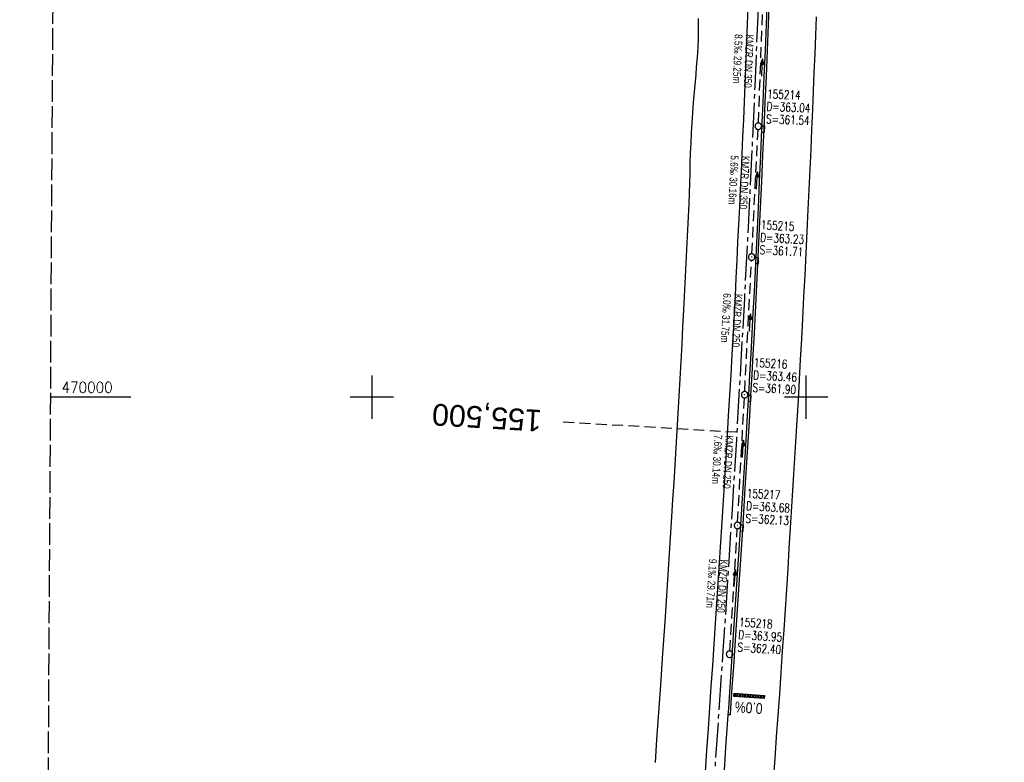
# Model space of a CAD drawing. Extents: x 510563 to 513920, y 467229 to 478797.
# Tile 7 of 67: x 511019 to 511246, y 469916 to 470087. Entities that reach past the tile are written whole.
import ezdxf
from ezdxf.enums import TextEntityAlignment as Align

# ---------------------------------------------------------------- set-up
doc = ezdxf.new("R2010")
doc.units = 0
doc.header["$LTSCALE"] = 10
doc.header["$MEASUREMENT"] = 0
for name, pattern in [('ACHSE', [5.5, 4, -0.5, 0.5, -0.5]), ('LT00', [0]), ('LT14', [0.6, 0.5, -0.1]), ('LT17', [0.15, 0.1, -0.05]), ('STRICHLINIE2', [0.375, 0.25, -0.125])]:
    doc.linetypes.add(name, pattern=pattern)
doc.layers.get('0').update_dxf_attribs({"linetype": 'LT00'})
for name, color, linetype in [('-AX-020', 250, 'ACHSE'), ('-Halt-Pfeil', 4, 'LT00'), ('-Haltung', 7, 'STRICHLINIE2'), ('-Haltungsbeschriftung', 140, 'LT00'), ('-QUE-20O', 11, 'LT00'), ('-Schachtbeschriftung', 5, 'LT00'), ('-ST-20', 30, 'LT17'), ('V97_AFBR_BAB', 250, 'LT00'), ('V97_KA_PRUF', 182, 'LT00'), ('V97_RASTER', 250, 'LT00'), ('V97_RINNE', 182, 'LT00'), ('V97_SINKK', 182, 'LT00')]:
    doc.layers.add(name, color=color, linetype=linetype)
doc.layers.add('-BLATT_97-RAND', color=7, linetype='LT14', plot=False)
doc.styles.add('Beschrift', font='ARIAL.TTF')
doc.styles.add('Haltungsbeschriftung', font='ARIAL.TTF', dxfattribs={"width": 0.75})
doc.styles.add('schachtbeschriftung', font='romans.shx', dxfattribs={"width": 0.75, "height": 2})
doc.styles.get("Standard").update_dxf_attribs({"font": 'romans.shx'})

# ---------------------------------------------------------------- blocks, each defined once
blk = doc.blocks.new('SYMB0652')
at = {"color": 0, "linetype": 'ByBlock'}
blk.add_lwpolyline([(-0.15, -0.075), (0.15, -0.075), (0.15, 0.075), (-0.15, 0.075), (-0.15, -0.075)], dxfattribs=at)
blk = doc.blocks.new('SYMB0003')
at = {"color": 0, "linetype": 'ByBlock'}
for p, q in [((-0.015712, 0), (0.010166, 0.012015)), ((0, -0.021257), (-0.015712, 0)), ((0.010166, 0.012015), (0, -0.021257))]:
    blk.add_line(p, q, dxfattribs=at)
for points in [[(-0.031395, 0.499013), (-0.093691, 0.491144), (-0.154509, 0.475528), (-0.21289, 0.452414), (-0.267913, 0.422164), (-0.318712, 0.385257), (-0.364484, 0.342274), (-0.404509, 0.293893), (-0.438154, 0.240877), (-0.464888, 0.184062), (-0.484292, 0.124345), (-0.496058, 0.062667), (-0.5, 0)], [(-0.5, 0), (-0.496058, -0.062667), (-0.484292, -0.124345), (-0.464888, -0.184062), (-0.438154, -0.240877), (-0.404509, -0.293893), (-0.364485, -0.342274), (-0.318712, -0.385257), (-0.267914, -0.422164), (-0.21289, -0.452414), (-0.154509, -0.475529), (-0.093691, -0.491144), (-0.031395, -0.499014), (0.031395, -0.499014)], [(0.5, 0), (0.496057, 0.062667), (0.484292, 0.124345), (0.464888, 0.184062), (0.438153, 0.240877), (0.404509, 0.293893), (0.364484, 0.342274), (0.318712, 0.385257), (0.267913, 0.422164), (0.21289, 0.452414), (0.154509, 0.475528), (0.093691, 0.491144), (0.031395, 0.499013), (-0.031395, 0.499013)], [(0.031395, -0.499014), (0.093691, -0.491144), (0.154509, -0.475529), (0.21289, -0.452414), (0.267914, -0.422164), (0.318712, -0.385257), (0.364485, -0.342274), (0.404509, -0.293893), (0.438154, -0.240877), (0.464889, -0.184062), (0.484292, -0.124345), (0.496058, -0.062667), (0.5, 0)]]:
    blk.add_lwpolyline(points, dxfattribs=at)
blk = doc.blocks.new('SYMB0070')
at = {"color": 0, "linetype": 'ByBlock'}
for p, q in [((-0.5, 0), (0.2, 0)), ((0.5, 0), (0.2, 0.1)), ((0.2, 0.1), (0.2, 0)), ((0.468, 0), (0.21, 0.086)), ((0.21, 0.086), (0.21, -0.086)), ((0.21, -0.086), (0.468, 0)), ((0.22, -0.072), (0.437, 0)), ((0.23, -0.058), (0.405, 0)), ((0.24, -0.045), (0.374, 0)), ((0.342, 0), (0.25, 0.031)), ((0.25, 0.031), (0.25, -0.031)), ((0.25, -0.031), (0.342, 0)), ((0.26, -0.017), (0.31, 0)), ((0.27, -0.003), (0.279, 0))]:
    blk.add_line(p, q, dxfattribs=at)
for points in [[(0.2, 0), (0.2, -0.1), (0.5, 0)], [(0.437, 0), (0.22, 0.072), (0.22, -0.072)], [(0.405, 0), (0.23, 0.058), (0.23, -0.058)], [(0.374, 0), (0.24, 0.045), (0.24, -0.045)], [(0.31, 0), (0.26, 0.017), (0.26, -0.017)], [(0.279, 0), (0.27, 0.003), (0.27, -0.003)]]:
    blk.add_lwpolyline(points, dxfattribs=at)

msp = doc.modelspace()

# ---------------------------------------------------------------- linework, layer by layer
at = {"layer": '-AX-020', "ltscale": 0.2, "flags": 128}
msp.add_lwpolyline([(513881.72, 478796.97), (513877.87, 478787.35), (513870.37, 478768.8), (513862.79, 478750.28), (513855.14, 478731.79), (513847.41, 478713.32), (513839.61, 478694.89), (513831.74, 478676.49), (513823.79, 478658.13), (513815.77, 478639.79), (513807.68, 478621.49), (513799.51, 478603.22), (513791.27, 478584.98), (513782.96, 478566.77), (513774.58, 478548.6), (513766.12, 478530.46), (513757.59, 478512.36), (513748.99, 478494.29), (513740.31, 478476.25), (513731.57, 478458.25), (513722.75, 478440.29), (513713.86, 478422.36), (513704.9, 478404.46), (513695.86, 478386.6), (513686.76, 478368.78), (513677.58, 478351), (513668.34, 478333.25), (513659.02, 478315.54), (513649.63, 478297.86), (513640.17, 478280.23), (513630.64, 478262.63), (513621.04, 478245.07), (513611.37, 478227.54), (513601.63, 478210.06), (513591.82, 478192.62), (513586.74, 478183.65), (513576.83, 478166.26), (513566.85, 478148.92), (513556.8, 478131.61), (513546.69, 478114.34), (513536.51, 478097.1), (513526.28, 478079.91), (513515.99, 478062.74), (513505.64, 478045.61), (513495.23, 478028.52), (513484.78, 478011.45), (513474.27, 477994.42), (513463.71, 477977.42), (513453.11, 477960.45), (513442.46, 477943.5), (513431.76, 477926.59), (513421.03, 477909.7), (513410.25, 477892.84), (513399.43, 477876), (513388.58, 477859.18), (513377.69, 477842.39), (513366.77, 477825.62), (513355.82, 477808.87), (513344.83, 477792.14), (513333.82, 477775.43), (513322.78, 477758.74), (513311.72, 477742.06), (513300.63, 477725.4), (513289.52, 477708.75), (513278.39, 477692.12), (513267.24, 477675.5), (513256.08, 477658.89), (513244.9, 477642.29), (513233.71, 477625.7), (513222.5, 477609.12), (513211.29, 477592.54), (513200.07, 477575.97), (513188.84, 477559.41), (513177.6, 477542.84), (513166.37, 477526.28), (513154.8, 477509.24), (513142.5, 477491.11), (513130.2, 477472.99), (513117.9, 477454.86), (513105.61, 477436.73), (513093.33, 477418.59), (513081.06, 477400.44), (513068.81, 477382.28), (513056.57, 477364.12), (513044.34, 477345.94), (513032.14, 477327.75), (513019.96, 477309.55), (513007.8, 477291.33), (512995.67, 477273.09), (512983.57, 477254.83), (512971.49, 477236.55), (512959.45, 477218.25), (512947.45, 477199.93), (512935.48, 477181.58), (512923.55, 477163.21), (512911.66, 477144.81), (512899.82, 477126.38), (512888.03, 477107.93), (512876.28, 477089.44), (512864.58, 477070.92), (512852.94, 477052.36), (512841.35, 477033.77), (512829.82, 477015.15), (512818.35, 476996.49), (512806.94, 476977.79), (512795.6, 476959.05), (512789.64, 476949.14), (512778.41, 476930.34), (512767.24, 476911.5), (512756.13, 476892.61), (512745.1, 476873.69), (512734.14, 476854.72), (512723.25, 476835.72), (512712.42, 476816.68), (512701.67, 476797.59), (512690.98, 476778.47), (512680.37, 476759.31), (512669.82, 476740.11), (512659.35, 476720.87), (512648.95, 476701.6), (512638.61, 476682.28), (512628.35, 476662.93), (512618.16, 476643.54), (512608.04, 476624.11), (512597.99, 476604.65), (512588.01, 476585.15), (512578.1, 476565.61), (512568.26, 476546.04), (512558.5, 476526.43), (512548.8, 476506.79), (512539.18, 476487.11), (512529.63, 476467.4), (512520.15, 476447.65), (512510.75, 476427.87), (512501.42, 476408.05), (512492.16, 476388.2), (512482.97, 476368.31), (512473.85, 476348.4), (512464.81, 476328.44), (512455.84, 476308.46), (512446.94, 476288.44), (512438.12, 476268.39), (512429.37, 476248.31), (512420.69, 476228.2), (512412.09, 476208.05), (512403.56, 476187.88), (512395.11, 476167.67), (512386.72, 476147.43), (512378.42, 476127.17), (512370.18, 476106.87), (512362.02, 476086.54), (512353.94, 476066.18), (512345.92, 476045.79), (512337.99, 476025.38), (512330.13, 476004.93), (512322.34, 475984.46), (512314.63, 475963.96), (512306.99, 475943.43), (512299.43, 475922.87), (512291.94, 475902.28), (512284.53, 475881.67), (512277.19, 475861.03), (512269.93, 475840.36), (512262.74, 475819.67), (512255.63, 475798.95), (512248.6, 475778.21), (512241.64, 475757.44), (512234.76, 475736.64), (512227.95, 475715.82), (512221.22, 475694.97), (512214.57, 475674.11), (512207.99, 475653.21), (512201.49, 475632.29), (512200.13, 475627.89), (512194.28, 475608.79), (512188.5, 475589.67), (512182.78, 475570.54), (512177.14, 475551.38), (512171.56, 475532.2), (512166.05, 475513.01), (512160.62, 475493.79), (512155.26, 475474.55), (512149.97, 475455.29), (512148.09, 475448.36), (512142.91, 475429.07), (512137.8, 475409.77), (512132.78, 475390.44), (512127.83, 475371.09), (512122.96, 475351.72), (512118.16, 475332.33), (512113.45, 475312.92), (512108.81, 475293.5), (512104.25, 475274.06), (512099.76, 475254.59), (512095.36, 475235.11), (512091.03, 475215.62), (512086.78, 475196.1), (512082.61, 475176.57), (512078.52, 475157.02), (512074.51, 475137.46), (512070.57, 475117.88), (512066.72, 475098.28), (512063.24, 475080.25), (512059.53, 475060.62), (512055.9, 475040.98), (512052.34, 475021.33), (512048.86, 475001.67), (512045.44, 474981.99), (512042.08, 474962.3), (512038.79, 474942.6), (512035.56, 474922.89), (512032.39, 474903.18), (512029.27, 474883.45), (512026.2, 474863.71), (512023.18, 474843.97), (512020.21, 474824.22), (512017.28, 474804.47), (512014.39, 474784.7), (512011.54, 474764.94), (512008.73, 474745.16), (512005.95, 474725.39), (512003.2, 474705.61), (512000.47, 474685.82), (511997.78, 474666.03), (511995.1, 474646.24), (511992.44, 474626.45), (511989.8, 474606.65), (511987.17, 474586.85), (511984.55, 474567.05), (511981.94, 474547.25), (511979.34, 474527.45), (511976.74, 474507.69), (511975.13, 474495.38), (511973.48, 474482.82), (511971.82, 474470.25), (511970.17, 474457.69), (511968.51, 474445.13), (511966.84, 474432.57), (511965.15, 474420.02), (511963.46, 474407.46), (511961.75, 474394.91), (511960.03, 474382.35), (511958.28, 474369.81), (511956.52, 474357.26), (511954.73, 474344.72), (511952.92, 474332.18), (511951.08, 474319.64), (511949.21, 474307.11), (511947.31, 474294.58), (511945.38, 474282.06), (511943.41, 474269.55), (511941.4, 474257.04), (511939.35, 474244.53), (511937.27, 474232.04), (511935.14, 474219.55), (511932.96, 474207.07), (511930.74, 474194.59), (511928.46, 474182.13), (511926.14, 474169.68), (511923.76, 474157.23), (511921.32, 474144.8), (511918.83, 474132.38), (511916.28, 474119.97), (511913.66, 474107.57), (511910.98, 474095.19), (511908.24, 474082.82), (511905.43, 474070.46), (511902.54, 474058.13), (511899.59, 474045.81), (511896.56, 474033.5), (511893.47, 474021.26), (511890.29, 474009), (511887.03, 473996.75), (511883.7, 473984.53), (511880.29, 473972.33), (511876.8, 473960.15), (511873.23, 473947.99), (511869.59, 473935.86), (511865.87, 473923.74), (511862.08, 473911.66), (511858.21, 473899.59), (511854.26, 473887.55), (511850.24, 473875.54), (511846.14, 473863.55), (511841.96, 473851.59), (511837.71, 473839.65), (511833.39, 473827.75), (511828.99, 473815.86), (511824.51, 473804.01), (511819.96, 473792.19), (511815.33, 473780.39), (511810.64, 473768.63), (511805.86, 473756.89), (511801.02, 473745.18), (511796.09, 473733.51), (511791.1, 473721.87), (511786.03, 473710.25), (511780.89, 473698.68), (511775.67, 473687.13), (511770.39, 473675.61), (511765.03, 473664.13), (511759.6, 473652.69), (511754.09, 473641.28), (511748.51, 473629.9), (511742.87, 473618.56), (511737.15, 473607.25), (511731.36, 473595.99), (511725.49, 473584.75), (511719.56, 473573.56), (511713.56, 473562.4), (511707.48, 473551.28), (511701.34, 473540.2), (511695.13, 473529.16), (511688.84, 473518.16), (511682.49, 473507.2), (511676.07, 473496.28), (511669.58, 473485.39), (511663.02, 473474.55), (511656.39, 473463.76), (511649.7, 473453), (511642.94, 473442.29), (511636.1, 473431.62), (511629.21, 473420.99), (511622.24, 473410.41), (511615.21, 473399.87), (511608.11, 473389.37), (511600.95, 473378.92), (511593.72, 473368.52), (511586.42, 473358.16), (511579.06, 473347.85), (511571.64, 473337.58), (511564.15, 473327.36), (511556.59, 473317.19), (511548.97, 473307.07), (511541.29, 473297), (511533.54, 473286.97), (511525.74, 473276.99), (511517.86, 473267.07), (511509.93, 473257.19), (511501.93, 473247.36), (511493.87, 473237.58), (511485.75, 473227.86), (511477.57, 473218.19), (511475.55, 473215.81), (511467.29, 473206.2), (511458.98, 473196.64), (511450.61, 473187.13), (511442.18, 473177.67), (511433.71, 473168.25), (511425.19, 473158.87), (511416.62, 473149.54), (511408.01, 473140.24), (511399.37, 473130.98), (511390.68, 473121.76), (511381.96, 473112.57), (511373.2, 473103.41), (511364.42, 473094.28), (511355.61, 473085.17), (511346.77, 473076.1), (511337.91, 473067.04), (511329.03, 473058), (511320.13, 473048.99), (511311.22, 473039.98), (511302.29, 473031), (511293.34, 473022.02), (511284.39, 473013.05), (511275.44, 473004.09), (511266.47, 472995.14), (511255.91, 472984.59), (511236.79, 472965.5), (511230.18, 472958.9), (511223.57, 472952.29), (511216.96, 472945.68), (511210.37, 472939.06), (511203.78, 472932.43), (511197.22, 472925.79), (511190.66, 472919.13), (511184.13, 472912.44), (511177.62, 472905.74), (511171.14, 472899.01), (511164.68, 472892.25), (511158.26, 472885.46), (511151.88, 472878.64), (511145.53, 472871.79), (511139.22, 472864.89), (511132.96, 472857.96), (511126.75, 472850.98), (511120.58, 472843.95), (511114.48, 472836.88), (511109.32, 472830.82), (511103.32, 472823.65), (511097.39, 472816.44), (511091.51, 472809.17), (511085.7, 472801.85), (511079.95, 472794.49), (511074.26, 472787.07), (511068.64, 472779.61), (511063.08, 472772.1), (511057.59, 472764.54), (511052.16, 472756.93), (511046.8, 472749.28), (511041.5, 472741.58), (511036.27, 472733.84), (511031.1, 472726.05), (511026.01, 472718.22), (511020.98, 472710.35), (511016.01, 472702.43), (511011.12, 472694.47), (511006.29, 472686.47), (511001.53, 472678.43), (510996.84, 472670.35), (510992.22, 472662.22), (510987.67, 472654.06), (510983.19, 472645.86), (510978.78, 472637.62), (510974.44, 472629.35), (510970.17, 472621.04), (510965.98, 472612.69), (510961.85, 472604.3), (510957.8, 472595.88), (510953.82, 472587.43), (510949.91, 472578.94), (510946.07, 472570.42), (510942.31, 472561.87), (510938.62, 472553.28), (510935.01, 472544.67), (510931.46, 472536.02), (510928, 472527.34), (510924.6, 472518.64), (510921.29, 472509.9), (510918.04, 472501.14), (510914.87, 472492.35), (510911.78, 472483.53), (510908.76, 472474.69), (510905.82, 472465.82), (510902.96, 472456.92), (510900.17, 472448), (510897.45, 472439.06), (510894.82, 472430.1), (510892.26, 472421.11), (510889.78, 472412.1), (510887.37, 472403.07), (510885.04, 472394.02), (510882.79, 472384.95), (510880.62, 472375.87), (510878.53, 472366.76), (510876.51, 472357.64), (510874.57, 472348.49), (510872.71, 472339.34), (510870.93, 472330.16), (510869.23, 472320.98), (510867.6, 472311.77), (510866.06, 472302.56), (510864.59, 472293.33), (510863.2, 472284.09), (510861.89, 472274.84), (510860.67, 472265.57), (510859.52, 472256.3), (510858.45, 472247.02), (510857.45, 472237.73), (510856.54, 472228.43), (510855.71, 472219.12), (510854.96, 472209.81), (510854.29, 472200.49), (510853.7, 472191.16), (510853.18, 472181.83), (510852.75, 472172.5), (510852.4, 472163.16), (510852.13, 472153.82), (510851.93, 472144.48), (510851.82, 472135.13), (510851.79, 472125.79), (510851.84, 472116.44), (510851.96, 472107.1), (510852.01, 472104.71), (510852.24, 472095.37), (510852.54, 472086.03), (510852.93, 472076.69), (510853.39, 472067.36), (510853.92, 472058.03), (510854.53, 472048.71), (510855.21, 472039.39), (510855.96, 472030.07), (510856.78, 472020.77), (510857.67, 472011.46), (510858.63, 472002.17), (510859.65, 471992.88), (510860.73, 471983.6), (510861.88, 471974.33), (510863.09, 471965.06), (510864.36, 471955.8), (510865.69, 471946.55), (510867.08, 471937.31), (510868.53, 471928.08), (510870.02, 471918.86), (510871.58, 471909.64), (510873.18, 471900.44), (510874.84, 471891.24), (510876.54, 471882.05), (510878.3, 471872.88), (510880.1, 471863.71), (510881.95, 471854.55), (510883.84, 471845.4), (510885.78, 471836.26), (510887.76, 471827.12), (510889.78, 471818), (510891.83, 471808.88), (510893.93, 471799.78), (510896.06, 471790.68), (510898.23, 471781.59), (510900.44, 471772.51), (510902.67, 471763.44), (510904.94, 471754.37), (510907.24, 471745.32), (510909.57, 471736.27), (510911.93, 471727.22), (510914.31, 471718.19), (510916.72, 471709.16), (510919.15, 471700.14), (510921.61, 471691.12), (510924.09, 471682.11), (510926.59, 471673.11), (510929.1, 471664.11), (510931.64, 471655.12), (510934.19, 471646.13), (510936.76, 471637.14), (510939.34, 471628.16), (510941.94, 471619.19), (510944.55, 471610.22), (510947.17, 471601.25), (510949.8, 471592.28), (510952.43, 471583.31), (510955.08, 471574.35), (510957.73, 471565.39), (510960.38, 471556.43), (510963.04, 471547.47), (510967.7, 471531.77), (510970.25, 471523.2), (510975.26, 471506.32), (510980.27, 471489.44), (510985.27, 471472.57), (510990.27, 471455.68), (510995.25, 471438.8), (511000.21, 471421.91), (511005.16, 471405.01), (511010.09, 471388.11), (511014.99, 471371.2), (511019.86, 471354.28), (511024.7, 471337.36), (511029.51, 471320.42), (511034.28, 471303.47), (511039.01, 471286.52), (511043.7, 471269.55), (511048.34, 471252.56), (511052.93, 471235.57), (511057.46, 471218.56), (511061.95, 471201.53), (511066.37, 471184.49), (511070.73, 471167.43), (511075.02, 471150.36), (511079.24, 471133.27), (511083.39, 471116.16), (511086.57, 471102.84), (511090.59, 471085.7), (511094.53, 471068.54), (511098.39, 471051.37), (511102.17, 471034.17), (511105.87, 471016.96), (511109.5, 470999.73), (511113.05, 470982.49), (511116.52, 470965.23), (511119.91, 470947.95), (511123.22, 470930.66), (511126.45, 470913.36), (511129.61, 470896.04), (511132.69, 470878.7), (511135.68, 470861.35), (511138.6, 470843.99), (511141.44, 470826.62), (511144.2, 470809.23), (511146.88, 470791.83), (511149.49, 470774.42), (511152.01, 470757), (511154.45, 470739.56), (511156.82, 470722.12), (511159.1, 470704.66), (511161.31, 470687.19), (511163.44, 470669.72), (511165.49, 470652.23), (511165.64, 470650.9), (511167.87, 470631.02), (511170.03, 470611.14), (511172.1, 470591.25), (511174.1, 470571.35), (511176.01, 470551.44), (511177.85, 470531.52), (511179.53, 470512.55), (511180.88, 470496.34), (511182.16, 470480.14), (511183.36, 470463.92), (511184.48, 470447.7), (511185.52, 470431.48), (511186.48, 470415.25), (511187.36, 470399.01), (511188.16, 470382.77), (511188.88, 470366.53), (511189.52, 470350.29), (511190.08, 470334.04), (511190.56, 470317.79), (511190.96, 470301.53), (511191.28, 470285.28), (511191.52, 470269.02), (511191.68, 470252.76), (511191.76, 470236.51), (511191.77, 470220.25), (511191.69, 470203.99), (511191.53, 470187.73), (511191.29, 470171.47), (511191.24, 470169.01), (511190.91, 470152.75), (511190.5, 470136.5), (511190.02, 470120.25), (511189.47, 470104), (511188.85, 470087.75), (511188.17, 470071.51), (511187.43, 470055.27), (511186.63, 470039.03), (511185.78, 470022.79), (511184.88, 470006.56), (511183.93, 469990.33), (511182.94, 469974.1), (511181.91, 469957.87), (511180.85, 469941.65), (511179.74, 469925.43), (511178.61, 469909.21), (511177.46, 469892.99), (511176.28, 469876.78), (511175.08, 469860.56), (511173.86, 469844.35), (511172.63, 469828.14), (511171.39, 469811.93), (511170.14, 469795.72), (511168.85, 469778.99), (511030.96, 467993.35), (511029.42, 467973.41), (511027.88, 467953.47), (511026.35, 467933.52), (511024.83, 467913.58), (511023.32, 467893.64), (511021.83, 467873.7), (511020.35, 467853.75), (511018.9, 467833.8), (511017.47, 467813.85), (511016.06, 467793.9), (511014.69, 467773.95), (511013.35, 467754), (511012.05, 467734.04), (511010.78, 467714.08), (511009.56, 467694.12), (511008.38, 467674.15), (511007.25, 467654.18), (511006.18, 467634.21), (511005.15, 467614.24), (511004.19, 467594.26), (511003.28, 467574.28), (511002.44, 467554.3), (511001.67, 467534.31), (511000.96, 467514.33), (511000.33, 467494.34), (510999.77, 467474.34), (510999.56, 467465.71), (510999.11, 467445.71), (510998.75, 467425.72), (510998.46, 467405.72), (510998.26, 467385.72), (510998.14, 467365.72), (510998.09, 467345.72), (510998.13, 467325.72), (510998.24, 467305.72), (510998.44, 467285.72), (510998.71, 467265.72), (510999.07, 467245.73), (510999.43, 467229.16)], dxfattribs=at)
at = {"layer": '-BLATT_97-RAND'}
msp.add_lwpolyline([(511028.4, 470402.97), (511022.89, 469477.99), (511309.88, 469476.28), (511315.39, 470401.26), (511028.4, 470402.97)], dxfattribs=at)
at = {"layer": '-Haltung'}
for p, q in [((511189, 470063.13), (511190.07, 470090.86)), ((511187.5, 470033), (511188.93, 470061.63)), ((511185.86, 470001.3), (511187.42, 470031.51)), ((511184.22, 469971.2), (511185.78, 469999.8)), ((511182.41, 469941.55), (511184.14, 469969.71))]:
    msp.add_line(p, q, dxfattribs=at)
at = {"layer": '-QUE-20O'}
for p, q in [((511183.45, 469931.8), (511183.4, 469931.1)), ((511183.7, 469931.08), (511183.75, 469931.78)), ((511184.05, 469931.76), (511184, 469931.06)), ((511184.3, 469931.04), (511184.35, 469931.73)), ((511184.65, 469931.71), (511184.6, 469931.02)), ((511184.9, 469931), (511184.95, 469931.69)), ((511185.24, 469931.67), (511185.2, 469930.98)), ((511185.5, 469930.95), (511185.54, 469931.65)), ((511185.84, 469931.63), (511185.8, 469930.93)), ((511186.1, 469930.91), (511186.14, 469931.61)), ((511186.44, 469931.59), (511186.39, 469930.89)), ((511186.69, 469930.87), (511186.74, 469931.57)), ((511187.04, 469931.55), (511186.99, 469930.85)), ((511187.29, 469930.83), (511187.34, 469931.53)), ((511187.64, 469931.51), (511187.59, 469930.81)), ((511187.89, 469930.79), (511187.94, 469931.49)), ((511188.24, 469931.47), (511188.19, 469930.77)), ((511188.49, 469930.75), (511188.54, 469931.45)), ((511188.84, 469931.43), (511188.79, 469930.73)), ((511189.09, 469930.71), (511189.14, 469931.41)), ((511189.44, 469931.39), (511189.39, 469930.69)), ((511189.69, 469930.67), (511189.73, 469931.37)), ((511190.03, 469931.35), (511189.99, 469930.65)), ((511190.29, 469930.63), (511190.33, 469931.33))]:
    msp.add_line(p, q, dxfattribs=at)
msp.add_lwpolyline([(511183.34, 469931.1), (511183.39, 469931.8), (511190.37, 469931.32), (511190.32, 469930.63), (511183.34, 469931.1)], dxfattribs=at)
at = {"layer": '-ST-20', "ltscale": 2.5}
msp.add_line((511184.03, 469991.89), (511144.09, 469994.23), dxfattribs=at)
at = {"layer": 'V97_AFBR_BAB', "flags": 128}
for points in [[(511184.88, 470402.04), (511185, 470399.61), (511185.19, 470395.67), (511185.38, 470391.72), (511185.57, 470387.78), (511185.75, 470383.84), (511185.94, 470379.69), (511186.13, 470375.54), (511186.32, 470371.39), (511186.51, 470367.24), (511186.69, 470363.09), (511186.86, 470358.94), (511187.04, 470354.36), (511187.21, 470349.78), (511187.38, 470345.2), (511187.53, 470340.63), (511187.69, 470336.05), (511187.86, 470330.86), (511188.02, 470325.67), (511188.18, 470320.48), (511188.33, 470315.29), (511188.47, 470310.11), (511188.67, 470302.02), (511188.85, 470293.93), (511189.01, 470285.85), (511189.14, 470277.97), (511189.26, 470270.1), (511189.36, 470262.23), (511189.47, 470250.42), (511189.53, 470238.62), (511189.55, 470226.28), (511189.52, 470213.95), (511189.47, 470205.95), (511189.41, 470197.95), (511189.32, 470189.95), (511189.24, 470183.82), (511189.14, 470177.69), (511189.03, 470171.55), (511188.9, 470165.42), (511188.81, 470161.48), (511188.71, 470157.55), (511188.61, 470153.62), (511188.51, 470149.68), (511188.4, 470145.75), (511188.29, 470141.82), (511188.18, 470137.63), (511188.07, 470133.44), (511187.95, 470129.25), (511187.83, 470125.06), (511187.7, 470120.88), (511187.56, 470116.69), (511187.42, 470112.55), (511187.27, 470108.4), (511187.11, 470104.26), (511186.95, 470100.12), (511186.8, 470095.98), (511186.64, 470091.84), (511186.49, 470087.86), (511186.34, 470083.88), (511186.19, 470079.9), (511186.04, 470075.92), (511185.89, 470071.94), (511185.73, 470067.96), (511185.55, 470063.95), (511185.38, 470059.94), (511185.19, 470055.92), (511185.01, 470051.91), (511184.82, 470047.9), (511184.63, 470043.88), (511184.43, 470039.78), (511184.23, 470035.67), (511184.04, 470031.56), (511183.83, 470027.45), (511183.63, 470023.35), (511183.41, 470019.24), (511183.16, 470014.54), (511182.9, 470009.83), (511182.63, 470005.13), (511182.35, 470000.42), (511182.08, 469995.72), (511181.71, 469989.61), (511181.34, 469983.5), (511180.96, 469977.38), (511180.58, 469971.27), (511180.21, 469965.42), (511179.83, 469959.57), (511179.44, 469953.71), (511179.06, 469947.86), (511178.74, 469943.02), (511178.42, 469938.18), (511178.09, 469933.34), (511177.76, 469928.5), (511177.43, 469923.67), (511177.08, 469918.68), (511176.72, 469913.7), (511176.36, 469908.71), (511176, 469903.73), (511175.63, 469898.75), (511175.02, 469890.49), (511174.4, 469882.24), (511173.79, 469873.99), (511173.33, 469867.92), (511172.88, 469861.85), (511172.42, 469855.78), (511171.96, 469849.71), (511171.59, 469844.88), (511171.21, 469840.05), (511170.84, 469835.22), (511170.47, 469830.39), (511170.09, 469825.56), (511169.73, 469820.85), (511169.38, 469816.14), (511169.02, 469811.42), (511168.66, 469806.71), (511168.3, 469802), (511167.92, 469797.08), (511167.54, 469792.16), (511167.16, 469787.24), (511166.78, 469782.32), (511166.4, 469777.4), (511165.91, 469771.07), (511165.42, 469764.74), (511164.93, 469758.41), (511164.44, 469752.08), (511163.97, 469746), (511163.49, 469739.91), (511163.01, 469733.83), (511162.53, 469727.74), (511162.15, 469722.86), (511161.76, 469717.98), (511161.38, 469713.1), (511160.99, 469708.22), (511160.61, 469703.34), (511160.25, 469698.6), (511159.89, 469693.86), (511159.53, 469689.12), (511159.16, 469684.38), (511158.8, 469679.64), (511158.47, 469675.39), (511158.13, 469671.13), (511157.8, 469666.88), (511157.47, 469662.63), (511157.14, 469658.38), (511156.81, 469654.12), (511156.43, 469649.23), (511156.06, 469644.33), (511155.69, 469639.44), (511155.32, 469634.54), (511154.94, 469629.65), (511154.56, 469624.71), (511154.18, 469619.77), (511153.8, 469614.84), (511153.41, 469609.9), (511153.03, 469604.96), (511152.41, 469597), (511151.79, 469589.05), (511151.18, 469581.09), (511150.54, 469572.81), (511149.9, 469564.54), (511149.26, 469556.26), (511148.78, 469549.98), (511148.3, 469543.69), (511147.82, 469537.41), (511147.34, 469531.13), (511146.82, 469524.43), (511146.3, 469517.72), (511145.78, 469511.02), (511145.27, 469504.31), (511144.8, 469498.26), (511144.34, 469492.2), (511143.87, 469486.15), (511143.41, 469480.09), (511143.19, 469477.27)], [(511147.67, 469477.25), (511147.88, 469480), (511148.82, 469492.22), (511149.76, 469504.44), (511150.26, 469510.92), (511150.77, 469517.41), (511151.27, 469523.89), (511151.77, 469530.37), (511152.16, 469535.56), (511152.56, 469540.75), (511152.96, 469545.94), (511153.35, 469551.12), (511153.75, 469556.31), (511154.23, 469562.48), (511154.71, 469568.65), (511155.19, 469574.82), (511155.68, 469580.98), (511156.61, 469592.98), (511157.54, 469604.97), (511158.5, 469617.29), (511159.45, 469629.6), (511160.08, 469637.75), (511160.71, 469645.91), (511161.34, 469654.06), (511161.71, 469658.93), (511162.09, 469663.8), (511162.46, 469668.67), (511162.83, 469673.54), (511163.2, 469678.41), (511163.51, 469682.54), (511163.82, 469686.67), (511164.12, 469690.8), (511164.43, 469694.94), (511164.74, 469699.07), (511165.06, 469703.2), (511165.43, 469708.1), (511165.81, 469712.99), (511166.19, 469717.89), (511166.57, 469722.78), (511166.95, 469727.67), (511167.32, 469732.49), (511167.69, 469737.3), (511168.06, 469742.11), (511168.43, 469746.93), (511168.81, 469751.74), (511169.2, 469756.76), (511169.59, 469761.78), (511169.98, 469766.8), (511170.38, 469771.82), (511170.77, 469776.84), (511171.16, 469781.82), (511171.54, 469786.8), (511171.93, 469791.78), (511172.32, 469796.77), (511172.71, 469801.75), (511173.08, 469806.51), (511173.45, 469811.27), (511173.83, 469816.03), (511174.2, 469820.78), (511174.57, 469825.54), (511174.88, 469829.61), (511175.18, 469833.67), (511175.49, 469837.74), (511175.79, 469841.8), (511176.1, 469845.87), (511176.41, 469849.93), (511176.72, 469853.92), (511177.03, 469857.9), (511177.34, 469861.88), (511177.65, 469865.86), (511177.96, 469869.85), (511178.26, 469873.83), (511178.56, 469877.94), (511178.86, 469882.06), (511179.16, 469886.18), (511179.45, 469890.29), (511179.74, 469894.41), (511180.04, 469898.53), (511180.34, 469902.7), (511180.64, 469906.87), (511180.94, 469911.05), (511181.24, 469915.22), (511181.54, 469919.39), (511181.84, 469923.57), (511182.07, 469926.85)]]:
    msp.add_lwpolyline(points, dxfattribs=at)
at = {"layer": 'V97_AFBR_BAB'}
for points in [[(511165.28, 469915.85), (511165.66, 469921.13), (511166.03, 469926.41), (511166.54, 469933.69), (511167.04, 469940.97), (511167.52, 469948.25), (511167.84, 469953.08), (511168.16, 469957.91), (511168.47, 469962.75), (511168.78, 469967.58), (511169.09, 469972.42), (511169.34, 469976.39), (511169.6, 469980.36), (511169.84, 469984.33), (511170.09, 469988.31), (511170.33, 469992.28), (511170.56, 469996.26), (511170.78, 470000.23), (511171, 470004.21), (511171.21, 470008.19), (511171.42, 470012.17), (511171.63, 470016.15), (511171.84, 470020.13), (511172, 470023.19), (511172.17, 470026.25), (511172.33, 470029.31), (511172.49, 470032.37), (511172.64, 470035.43), (511172.79, 470038.48), (511172.92, 470041.54), (511173.04, 470044.59), (511173.11, 470046.91), (511173.19, 470049.23), (511173.26, 470051.55), (511173.33, 470053.87), (511173.41, 470056.19), (511173.5, 470058.51), (511173.61, 470060.83), (511173.73, 470063.16), (511173.88, 470065.49), (511174.05, 470067.82), (511174.19, 470069.44), (511174.34, 470071.06), (511174.49, 470072.68), (511174.64, 470074.3), (511174.78, 470075.92), (511174.91, 470077.54), (511175.03, 470079.16), (511175.12, 470080.77), (511175.19, 470082.38), (511175.23, 470083.99), (511175.22, 470085.6), (511175.18, 470087.2)], [(511192.5, 469911.86), (511192.85, 469916.8), (511193.2, 469921.74), (511193.55, 469926.68), (511193.9, 469931.61), (511194.25, 469936.55), (511194.59, 469941.49), (511194.92, 469946.43), (511195.23, 469951.11), (511195.53, 469955.8), (511195.83, 469960.49), (511196.12, 469965.18), (511196.41, 469969.87), (511196.8, 469976.06), (511197.18, 469982.24), (511197.55, 469988.43), (511197.92, 469994.62), (511198.2, 469999.3), (511198.47, 470003.98), (511198.73, 470008.66), (511198.99, 470013.34), (511199.24, 470018.02), (511199.5, 470023.06), (511199.75, 470028.09), (511200, 470033.12), (511200.24, 470038.15), (511200.48, 470043.18), (511200.7, 470047.79), (511200.92, 470052.4), (511201.13, 470057.02), (511201.34, 470061.63), (511201.53, 470066.24), (511201.71, 470070.5), (511201.88, 470074.76), (511202.04, 470079.02), (511202.2, 470083.28), (511202.35, 470087.54)]]:
    msp.add_lwpolyline(points, dxfattribs=at)
at = {"layer": 'V97_RASTER'}
for p, q in [((511100, 470005), (511100, 469995)), ((511200, 469995), (511200, 470005)), ((511044.52, 470000), (511026, 470000)), ((511105, 470000), (511095, 470000)), ((511205, 470000), (511195, 470000))]:
    msp.add_line(p, q, dxfattribs=at)
at = {"layer": 'V97_RINNE'}
msp.add_line((511182.56, 469926.82), (511182.07, 469926.85), dxfattribs=at)
for points in [[(511182.07, 469926.85), (511182.17, 469928.38), (511182.5, 469933.19), (511182.82, 469938), (511183.15, 469942.81), (511183.46, 469947.63), (511183.84, 469953.39), (511184.22, 469959.16), (511184.59, 469964.93), (511184.96, 469970.69), (511185.49, 469979.04), (511186, 469987.39), (511186.5, 469995.73), (511186.77, 470000.47), (511187.04, 470005.2), (511187.31, 470009.93), (511187.57, 470014.67), (511187.82, 470019.4), (511188.07, 470024.24), (511188.31, 470029.09), (511188.54, 470033.93), (511188.77, 470038.77), (511188.99, 470043.62), (511189.27, 470049.68), (511189.55, 470055.74), (511189.83, 470061.8), (511190.1, 470067.86), (511190.36, 470073.84), (511190.61, 470079.81), (511190.85, 470085.79), (511191.08, 470091.77)], [(511182.56, 469926.82), (511182.67, 469928.34), (511183, 469933.16), (511183.32, 469937.97), (511183.64, 469942.78), (511183.96, 469947.59), (511184.34, 469953.36), (511184.72, 469959.13), (511185.09, 469964.89), (511185.46, 469970.66), (511185.98, 469979.01), (511186.5, 469987.36), (511187, 469995.7), (511187.27, 470000.44), (511187.54, 470005.17), (511187.81, 470009.91), (511188.07, 470014.64), (511188.32, 470019.38), (511188.57, 470024.22), (511188.8, 470029.06), (511189.04, 470033.91), (511189.27, 470038.75), (511189.49, 470043.59), (511189.77, 470049.66), (511190.05, 470055.72), (511190.33, 470061.78), (511190.6, 470067.84), (511190.85, 470073.82), (511191.11, 470079.79), (511191.35, 470085.77), (511191.58, 470091.75)]]:
    msp.add_lwpolyline(points, dxfattribs=at)

# ---------------------------------------------------------------- block references
at = {"layer": '-Halt-Pfeil', "yscale": 4.000000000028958, "zscale": 4}
for p, xscale, rotation in [((511189.86, 470075.89), 3.999999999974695, 87.7806233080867), ((511188.7, 470049.9), 4.000000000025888, 87.13670330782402), ((511187.08, 470017.14), 4.000000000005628, 87.0457033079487), ((511185.46, 469988.08), 4.000000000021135, 86.87770330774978), ((511183.58, 469958.29), 3.999999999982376, 86.48896330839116)]:
    msp.add_blockref('SYMB0070', p, dxfattribs=dict(at, xscale=xscale, rotation=rotation))
at = {"layer": 'V97_KA_PRUF', "xscale": 1.500000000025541, "yscale": 1.500000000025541, "zscale": 1.5, "rotation": 269.6589033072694}
for p in [(511188.97, 470062.38), (511187.46, 470032.25), (511185.83, 470000.55), (511184.18, 469970.45), (511182.36, 469940.8)]:
    msp.add_blockref('SYMB0003', p, dxfattribs=at)
at = {"layer": 'V97_SINKK', "zscale": 4.5}
for p, xscale, yscale, rotation in [((511190.09, 470061.7), 4.500000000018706, 4.500000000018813, 267.3705316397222), ((511188.69, 470031.44), 4.500000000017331, 4.500000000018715, 267.0799429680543), ((511187, 469999.71), 4.500000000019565, 4.500000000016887, 266.5797169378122), ((511185.2, 469969.85), 4.500000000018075, 4.500000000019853, 266.2614341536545)]:
    msp.add_blockref('SYMB0652', p, dxfattribs=dict(at, xscale=xscale, yscale=yscale, rotation=rotation))

# ---------------------------------------------------------------- texts
at = {"layer": '-Haltungsbeschriftung', "style": 'Haltungsbeschriftung', "width": 0.75}
for s, rotation, p in [('8.5‰ 29.25m', 267.7806, (511183.56, 470083.61)), ('KMZR DN 350', 267.7806, (511186.12, 470083.51)), ('5.6‰ 30.16m', 267.1367, (511182.64, 470055.7)), ('KMZR DN 350', 267.1367, (511185.2, 470055.58)), ('6.0‰ 31.75m', 267.0457, (511180.94, 470023.95)), ('KMZR DN 250', 267.0457, (511183.49, 470023.81)), ('7.6‰ 30.14m', 266.8777, (511178.89, 469991.36)), ('KMZR DN 250', 266.8777, (511181.44, 469991.22)), ('9.1‰ 29.71m', 266.489, (511177.65, 469962.8)), ('KMZR DN 250', 266.489, (511180.21, 469962.64))]:
    msp.add_text(s, height=1.8, rotation=rotation, dxfattribs=at).set_placement(p)
at = {"layer": '-QUE-20O', "style": 'Beschrift', "width": 0.8}
msp.add_text('0.0%%%', height=2.5, rotation=-183.8928, dxfattribs=at).set_placement((511190.04, 469929.5))
at = {"layer": '-Schachtbeschriftung', "style": 'schachtbeschriftung', "width": 0.75}
for s, rotation, p in [('155214', 357.7806, (511190.97, 470068.82)), ('D=363.04', 357.7806, (511190.86, 470065.94)), ('S=361.54', 357.7806, (511190.75, 470063.06)), ('155215', 357.1367, (511189.54, 470038.67)), ('D=363.23', 357.1367, (511189.39, 470035.79)), ('S=361.71', 357.1367, (511189.25, 470032.92)), ('155216', 357.0457, (511187.91, 470006.96)), ('D=363.46', 357.0457, (511187.76, 470004.09)), ('S=361.90', 357.0457, (511187.61, 470001.21)), ('155217', 356.8777, (511186.29, 469976.86)), ('D=363.68', 356.8777, (511186.13, 469973.98)), ('S=362.13', 356.8777, (511185.97, 469971.11)), ('155218', 356.489, (511184.51, 469947.19)), ('D=363.95', 356.489, (511184.33, 469944.32)), ('S=362.40', 356.489, (511184.16, 469941.44))]:
    msp.add_text(s, height=2, rotation=rotation, dxfattribs=at).set_placement(p)
at = {"layer": '-ST-20', "style": 'Beschrift'}
msp.add_text('155,500', height=5, rotation=-183.4033, dxfattribs=at).set_placement((511139.1, 469994.52), align=Align.MIDDLE_LEFT)
at = {"layer": 'V97_RASTER', "width": 0.915}
msp.add_text(' 470000', height=2.5, rotation=0.0016, dxfattribs=at).set_placement((511027.02, 470001))

doc.saveas('drawing.dxf')
